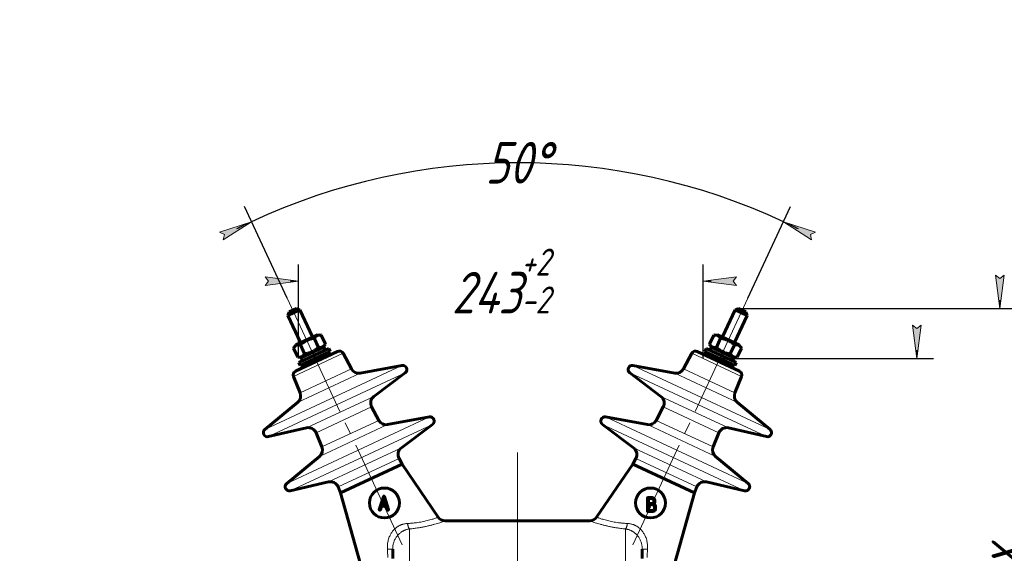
# Model space of a CAD drawing. Header units: millimetres. Extents: x 24 to 263, y -59 to 283.
# Tile 10 of 10: x 122 to 241, y 219 to 283. Entities that reach past the tile are written whole.
import ezdxf

# ---------------------------------------------------------------- set-up
doc = ezdxf.new("R2010")
doc.units = ezdxf.units.MM
for name, pattern in [('K5LT_AXLED', [19.5, 15, -1.5, 1.5, -1.5]), ('K5LT_BASIC', [0]), ('K5LT_THIN', [0])]:
    doc.linetypes.add(name, pattern=pattern)
doc.layers.add('Системный слой', color=7, linetype='Continuous')
doc.styles.add('KDIMTEXTSTYLE', font='GOST_AU.SHX', dxfattribs={"width": 0.96, "oblique": 15, "height": 5})
doc.dimstyles.new('KDIMSTYLE (0.20)', dxfattribs={"dimtxt": 5, "dimasz": 1, "dimexe": 2, "dimexo": 0, "dimgap": 1, "dimtad": 1, "dimlfac": 5, "dimtxsty": 'KDIMTEXTSTYLE', "dimsah": 1, "dimcen": 0, "dimdle": 1, "dimadec": 0, "dimazin": 0, "dimtfac": 0.667, "dimtmove": 0, "dimatfit": 3, "dimfxl": 1, "dimtvp": 1, "dimtolj": 1, "dimtzin": 0, "dimarcsym": 0})

# ---------------------------------------------------------------- blocks, each defined once
blk = doc.blocks.new('KDIMARROW_01')
at = {"layer": 'Системный слой'}
blk.add_hatch(color=0, dxfattribs=at).paths.add_polyline_path([(0, 0), (-4, 0.5266100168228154), (-3.599999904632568, 4.408728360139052e-16), (-4, -0.5266100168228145)])
at = {"layer": 'Системный слой', "color": 0, "linetype": 'K5LT_THIN', "lineweight": 18}
for p, q in [((-3.599999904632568, 4.408728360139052e-16), (-4, 0.5266100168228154)), ((-4, 0.5266100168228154), (0, 0)), ((0, 0), (-4, -0.5266100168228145)), ((-4, -0.5266100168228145), (-3.599999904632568, 4.408728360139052e-16)), ((0, 0), (-1, 0))]:
    blk.add_line(p, q, dxfattribs=at)

msp = doc.modelspace()

# ---------------------------------------------------------------- linework, layer by layer
at = {"layer": 'Системный слой', "color": 30, "linetype": 'K5LT_AXLED', "lineweight": 18, "true_color": 0xff8000}
for p, q in [((154.3378110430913, 249.3372904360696), (168.1647030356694, 219.6854248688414)), ((209.7073922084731, 249.3372904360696), (195.880500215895, 219.6854248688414)), ((182.0226016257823, 230.810011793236), (182.0226016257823, 167.9652711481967))]:
    msp.add_line(p, q, dxfattribs=at)
at = {"layer": 'Системный слой', "color": 5, "linetype": 'K5LT_BASIC', "lineweight": 60, "true_color": 0x0000ff}
for p, q in [((154.4159184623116, 247.276827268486), (155.8660109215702, 247.9530164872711)), ((154.4159184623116, 247.276827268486), (154.5706991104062, 247.7020836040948)), ((154.5706991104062, 247.7020836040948), (155.4407545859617, 248.107797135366)), ((155.8660109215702, 247.9530164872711), (155.4407545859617, 248.107797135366)), ((157.3874366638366, 244.6903084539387), (155.8660109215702, 247.9530164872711)), ((206.6577665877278, 244.6903084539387), (208.1791923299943, 247.9530164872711)), ((208.1791923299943, 247.9530164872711), (208.6044486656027, 248.107797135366)), ((209.6292847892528, 247.276827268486), (208.1791923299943, 247.9530164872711)), ((209.4745041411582, 247.7020836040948), (208.6044486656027, 248.107797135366)), ((209.6292847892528, 247.276827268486), (209.4745041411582, 247.7020836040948)), ((155.9373442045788, 244.0141192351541), (154.4159184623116, 247.276827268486)), ((208.1078590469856, 244.0141192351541), (209.6292847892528, 247.276827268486)), ((157.9674736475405, 244.960784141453), (155.3573072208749, 243.7436435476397)), ((158.1101657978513, 243.4332529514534), (157.5990362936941, 244.5293737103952)), ((158.4362475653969, 244.9197717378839), (157.9674736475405, 244.960784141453)), ((158.9473770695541, 243.8236509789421), (158.4362475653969, 244.9197717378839)), ((205.0978261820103, 243.8236509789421), (205.6089556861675, 244.9197717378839)), ((205.6089556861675, 244.9197717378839), (206.077729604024, 244.960784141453)), ((205.9350374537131, 243.4332529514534), (206.4461669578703, 244.5293737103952)), ((208.6878960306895, 243.7436435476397), (206.077729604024, 244.960784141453)), ((155.0874024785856, 243.358179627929), (155.3573072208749, 243.7436435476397)), ((155.5985319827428, 242.2620588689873), (155.0874024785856, 243.358179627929)), ((160.4034039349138, 242.9448619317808), (155.3358074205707, 240.5818028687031)), ((155.728820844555, 241.6218571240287), (159.3540519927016, 243.3123301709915)), ((155.8978681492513, 241.2593340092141), (159.5230992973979, 242.9498070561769)), ((156.4357432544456, 242.6524568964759), (155.9246137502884, 243.7485776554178)), ((155.9948012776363, 242.1872370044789), (158.7499769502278, 243.4719965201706)), ((156.1213915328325, 241.2532268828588), (159.3840995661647, 242.7746526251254)), ((158.6774723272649, 243.4381870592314), (158.9473770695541, 243.8236509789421)), ((158.919024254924, 243.109473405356), (158.7499769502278, 243.4719965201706)), ((159.3840995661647, 242.7746526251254), (159.2512069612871, 242.8230215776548)), ((159.5230992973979, 242.9498070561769), (159.3540519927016, 243.3123301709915)), ((159.500959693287, 242.5240452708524), (159.3840995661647, 242.7746526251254)), ((159.500959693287, 242.5240452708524), (160.4034039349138, 242.9448619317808)), ((162.0532358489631, 240.851267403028), (161.0561868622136, 242.7264438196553)), ((201.9919674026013, 240.851267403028), (202.9890163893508, 242.7264438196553)), ((203.6417993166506, 242.9448619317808), (208.7093958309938, 240.5818028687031)), ((204.5221039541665, 242.9498070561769), (204.6911512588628, 243.3123301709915)), ((204.5221039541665, 242.9498070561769), (208.1473351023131, 241.2593340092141)), ((204.5442435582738, 242.5240452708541), (204.6611036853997, 242.7746526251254)), ((204.6611036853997, 242.7746526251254), (204.7939962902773, 242.8230215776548)), ((207.9238117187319, 241.2532268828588), (204.6611036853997, 242.7746526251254)), ((204.6911512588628, 243.3123301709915), (208.3163824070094, 241.6218571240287)), ((205.3677309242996, 243.4381870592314), (205.0978261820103, 243.8236509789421)), ((205.1261789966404, 243.109473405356), (205.2952263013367, 243.4719965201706)), ((205.2952263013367, 243.4719965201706), (208.0504019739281, 242.187237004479)), ((207.6094599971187, 242.652456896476), (208.120589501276, 243.7485776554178)), ((208.4466712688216, 242.2620588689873), (208.9578007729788, 243.358179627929)), ((208.9578007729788, 243.358179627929), (208.6878960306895, 243.7436435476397)), ((156.0673059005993, 242.2210464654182), (155.5985319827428, 242.2620588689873)), ((155.8978681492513, 241.2593340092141), (155.728820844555, 241.6218571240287)), ((156.1638485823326, 241.8247138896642), (155.9948012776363, 242.1872370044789)), ((207.8813546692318, 241.8247138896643), (208.0504019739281, 242.187237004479)), ((207.9778973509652, 242.2210464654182), (208.4466712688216, 242.2620588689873)), ((208.1473351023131, 241.2593340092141), (208.3163824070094, 241.6218571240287)), ((155.3358074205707, 240.5818028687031), (156.2382516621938, 241.0026195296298)), ((156.1213915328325, 241.2532268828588), (156.1697604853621, 241.3861194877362)), ((156.2382516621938, 241.0026195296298), (156.1213915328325, 241.2532268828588)), ((168.1359768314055, 241.2610790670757), (163.1172148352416, 240.3372616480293)), ((164.7708385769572, 237.5358134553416), (168.5276329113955, 240.3701982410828)), ((199.2743646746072, 237.5358134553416), (195.5175703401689, 240.3701982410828)), ((195.9092264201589, 241.2610790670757), (200.9279884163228, 240.3372616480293)), ((207.806951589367, 241.0026195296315), (207.9238117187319, 241.2532268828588)), ((207.9238117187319, 241.2532268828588), (207.8754427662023, 241.3861194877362)), ((155.8791023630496, 237.9722216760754), (155.0835246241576, 239.9413456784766)), ((208.1661008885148, 237.9722216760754), (208.9616786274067, 239.9413456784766)), ((151.6552578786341, 233.5759936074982), (155.588941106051, 236.8267699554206)), ((212.3899453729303, 233.5759936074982), (208.4562621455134, 236.8267699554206)), ((165.3440467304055, 234.662152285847), (164.4901717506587, 236.2680575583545)), ((198.7011565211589, 234.662152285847), (199.5550315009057, 236.2680575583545)), ((171.4267877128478, 235.0719639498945), (166.408025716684, 234.1481465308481)), ((192.6184155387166, 235.0719639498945), (197.6371775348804, 234.1481465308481)), ((156.6720460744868, 233.7592844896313), (152.0859605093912, 232.7033204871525)), ((168.0616494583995, 231.3466983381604), (171.8184437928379, 234.1810831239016)), ((195.983553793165, 231.3466983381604), (192.2267594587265, 234.1810831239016)), ((207.3731571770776, 233.7592844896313), (211.9592427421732, 232.7033204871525)), ((158.5049471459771, 231.4730277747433), (157.8236125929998, 233.1593899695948)), ((205.5402561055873, 231.4730277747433), (206.2215906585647, 233.1593899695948)), ((154.2811026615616, 227.0767997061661), (158.2147858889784, 230.3275760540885)), ((168.1514973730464, 229.3821055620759), (167.780982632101, 230.0789424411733)), ((195.893705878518, 229.3821055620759), (196.2642206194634, 230.0789424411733)), ((209.7641005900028, 227.0767997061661), (205.8304173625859, 230.3275760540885)), ((160.7451031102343, 225.9284471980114), (168.1514973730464, 229.3821055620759)), ((172.505992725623, 223.0223200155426), (168.1514973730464, 229.3821055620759)), ((191.5392105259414, 223.0223200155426), (195.893705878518, 229.3821055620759)), ((203.3001001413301, 225.9284471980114), (195.893705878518, 229.3821055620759)), ((159.2978908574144, 227.2600905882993), (154.7118052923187, 226.2041265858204)), ((160.7451031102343, 225.9284471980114), (160.4494573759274, 226.6601960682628)), ((203.3001001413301, 225.9284471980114), (203.595745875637, 226.6601960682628)), ((204.74731239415, 227.2600905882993), (209.3333979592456, 226.2041265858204)), ((163.4136838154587, 216.3712208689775), (160.7451031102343, 225.9284471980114)), ((165.9008092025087, 225.4991971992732), (165.4098500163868, 223.9419589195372)), ((165.9681456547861, 225.2650078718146), (165.7198590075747, 224.4694884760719)), ((166.2164323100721, 224.4694884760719), (165.9681456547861, 225.2650078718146)), ((166.5264412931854, 223.9419589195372), (166.0354738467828, 225.4991971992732)), ((197.6434446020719, 225.3140482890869), (197.6434446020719, 223.7446226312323)), ((197.6594538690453, 225.3579041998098), (197.654977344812, 225.3530344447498)), ((198.1359003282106, 225.3744146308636), (197.7137989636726, 225.3744146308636)), ((198.1343955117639, 225.2537646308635), (197.7836737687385, 225.2537646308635)), ((197.7836737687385, 225.2537646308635), (197.7836737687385, 224.6489271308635)), ((198.3484830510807, 225.1698777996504), (198.3343047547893, 225.1831415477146)), ((198.4149696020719, 224.8915831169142), (198.4149696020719, 225.0123158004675)), ((198.5481625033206, 225.0883338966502), (198.5270619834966, 225.1523051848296)), ((198.5551987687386, 225.0497047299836), (198.5481625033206, 225.0883338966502)), ((198.5551987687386, 224.8915748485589), (198.5551987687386, 225.0497047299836)), ((200.6315194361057, 216.3712208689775), (203.3001001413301, 225.9284471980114)), ((165.4098500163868, 223.9419589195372), (165.4070388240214, 223.9250586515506)), ((165.4070388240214, 223.9250586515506), (165.4089087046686, 223.9103655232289)), ((165.5213677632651, 223.877979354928), (165.5226100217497, 223.8787908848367)), ((165.5445146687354, 223.9105727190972), (165.6819822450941, 224.3487723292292)), ((165.6819822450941, 224.3487723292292), (166.2543090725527, 224.3487723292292)), ((165.7198590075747, 224.4694884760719), (166.2164323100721, 224.4694884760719)), ((166.2543090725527, 224.3487723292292), (166.3917766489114, 223.9105727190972)), ((166.5292442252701, 223.9238514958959), (166.5264412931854, 223.9419589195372)), ((197.7836737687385, 224.6489271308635), (198.1343955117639, 224.6489271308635)), ((198.2044687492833, 224.5282771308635), (197.7836737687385, 224.5282771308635)), ((197.7836737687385, 224.5282771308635), (197.7836737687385, 223.8049062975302)), ((197.7836737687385, 223.8049062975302), (198.2044687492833, 223.8049062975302)), ((198.4864071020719, 224.0464295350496), (198.4864071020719, 224.2879610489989)), ((198.6266362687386, 224.0464708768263), (198.6266362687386, 224.2879527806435)), ((173.3311147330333, 222.587274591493), (190.7140885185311, 222.587274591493)), ((197.7135757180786, 223.6842562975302), (198.2044687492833, 223.6842562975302)), ((167.0226016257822, 218.0640207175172), (167.0226016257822, 219.1824143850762)), ((197.0226016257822, 218.0640207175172), (197.0226016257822, 219.1824143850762))]:
    msp.add_line(p, q, dxfattribs=at)
at = {"layer": 'Системный слой', "color": 7, "linetype": 'K5LT_THIN', "lineweight": 18}
for p, q in [((155.0835246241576, 239.9413456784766), (161.0561868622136, 242.7264438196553)), ((208.9616786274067, 239.9413456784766), (202.9890163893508, 242.7264438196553)), ((151.6552578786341, 233.5759936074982), (168.1359768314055, 241.2610790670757)), ((152.0859605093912, 232.7033204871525), (168.5276329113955, 240.3701982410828)), ((155.588941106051, 236.8267699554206), (163.1172148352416, 240.3372616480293)), ((155.8791023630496, 237.9722216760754), (162.0532358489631, 240.851267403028)), ((211.9592427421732, 232.7033204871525), (195.5175703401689, 240.3701982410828)), ((212.3899453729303, 233.5759936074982), (195.9092264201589, 241.2610790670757)), ((208.4562621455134, 236.8267699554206), (200.9279884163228, 240.3372616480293)), ((208.1661008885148, 237.9722216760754), (201.9919674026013, 240.851267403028)), ((156.6720460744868, 233.7592844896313), (164.7708385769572, 237.5358134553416)), ((207.3731571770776, 233.7592844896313), (199.2743646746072, 237.5358134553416)), ((157.8236125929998, 233.1593899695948), (164.4901717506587, 236.2680575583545)), ((206.2215906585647, 233.1593899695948), (199.5550315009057, 236.2680575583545)), ((154.2811026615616, 227.0767997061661), (171.4267877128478, 235.0719639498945)), ((158.5049471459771, 231.4730277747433), (165.3440467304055, 234.662152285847)), ((209.7641005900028, 227.0767997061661), (192.6184155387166, 235.0719639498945)), ((205.5402561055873, 231.4730277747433), (198.7011565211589, 234.662152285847)), ((154.7118052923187, 226.2041265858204), (171.8184437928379, 234.1810831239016)), ((158.2147858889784, 230.3275760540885), (166.408025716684, 234.1481465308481)), ((209.3333979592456, 226.2041265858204), (192.2267594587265, 234.1810831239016)), ((205.8304173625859, 230.3275760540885), (197.6371775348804, 234.1481465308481)), ((159.2978908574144, 227.2600905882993), (168.0616494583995, 231.3466983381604)), ((204.74731239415, 227.2600905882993), (195.983553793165, 231.3466983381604)), ((160.4494573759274, 226.6601960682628), (167.780982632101, 230.0789424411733)), ((203.595745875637, 226.6601960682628), (196.2642206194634, 230.0789424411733)), ((169.0226016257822, 206.587274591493), (169.0226016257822, 221.6071369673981)), ((195.0226016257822, 206.587274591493), (195.0226016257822, 221.6071369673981))]:
    msp.add_line(p, q, dxfattribs=at)
at = {"layer": 'Системный слой', "color": 5, "linetype": 'K5LT_BASIC', "lineweight": 60, "true_color": 0x0000ff}
for centre in [(166.0296177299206, 224.7257248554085), (198.0155855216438, 224.7257248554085)]:
    msp.add_circle(centre, 1.8, dxfattribs=at)
for centre, radius, start, end in [((160.6147130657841, 242.4917080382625), 0.5, 27.99999999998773, 115.5032585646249), ((203.4304901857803, 242.4917080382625), 0.5, 64.49674143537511, 152.0000000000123), ((155.547116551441, 240.1286489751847), 0.5, 114.4967414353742, 202.0000000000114), ((162.9361834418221, 241.3207389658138), 1, 207.9999999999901, 280.4298413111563), ((168.2264925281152, 240.7693404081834), 0.5, 307.0334207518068, 100.4298413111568), ((195.8187107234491, 240.7693404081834), 0.5, 79.57015868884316, 232.9665792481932), ((201.1090198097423, 241.3207389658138), 1, 259.5701586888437, 332.0000000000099), ((208.4980867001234, 240.1286489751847), 0.5, 337.9999999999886, 65.50325856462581), ((154.9519185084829, 237.5976150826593), 1, 309.5701586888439, 22.00000000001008), ((209.0932847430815, 237.5976150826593), 1, 157.99999999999, 230.4298413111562), ((165.3731193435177, 236.7375291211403), 1, 127.0334207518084, 207.9999999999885), ((198.6720839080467, 236.7375291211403), 1, 332.0000000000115, 52.96657924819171), ((166.2269943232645, 235.1316238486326), 1, 207.999999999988, 280.4298413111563), ((171.5173034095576, 234.5802252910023), 0.5, 307.0334207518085, 100.4298413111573), ((192.5278998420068, 234.5802252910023), 0.5, 79.5701586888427, 232.9665792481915), ((197.8182089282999, 235.1316238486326), 1, 259.5701586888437, 332.0000000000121), ((151.9737691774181, 233.1905710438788), 0.5, 129.5701586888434, 282.9665792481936), ((156.896428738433, 232.7847833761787), 1, 22.00000000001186, 102.966579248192), ((207.1487745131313, 232.7847833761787), 1, 77.03342075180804, 157.9999999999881), ((212.0714340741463, 233.1905710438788), 0.5, 257.0334207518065, 50.42984131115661), ((157.5777632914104, 231.0984211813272), 1, 309.5701586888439, 22.00000000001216), ((168.66393022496, 230.548414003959), 1, 127.0334207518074, 207.9999999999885), ((195.3812730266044, 230.548414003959), 1, 332.0000000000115, 52.96657924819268), ((206.467439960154, 231.0984211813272), 1, 157.9999999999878, 230.4298413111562), ((159.5222735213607, 226.2855894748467), 1, 22.00000000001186, 102.966579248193), ((204.5229297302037, 226.2855894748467), 1, 77.03342075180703, 157.9999999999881), ((154.5996139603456, 226.6913771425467), 0.5, 129.5701586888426, 282.9665792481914), ((209.4455892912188, 226.6913771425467), 0.5, 257.0334207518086, 50.42984131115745), ((165.9981256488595, 225.4690394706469), 0.1018821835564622, 143.5881551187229, 162.7821339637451), ((165.9620139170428, 225.4956748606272), 0.05701013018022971, 117.8327655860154, 143.5881551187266), ((165.9631014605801, 225.4936150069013), 0.05933945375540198, 102.7821509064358, 117.8327655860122), ((165.9681456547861, 225.4713808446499), 0.08213861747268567, 90, 102.7821509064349), ((165.9681456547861, 225.4756513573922), 0.07786810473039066, 72.10681971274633, 89.99999999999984), ((165.9746761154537, 225.4958782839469), 0.05661309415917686, 51.08935608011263, 72.10681971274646), ((165.9711824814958, 225.4915502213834), 0.06217525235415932, 31.78266486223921, 51.089356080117), ((165.9315443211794, 225.4669901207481), 0.1088055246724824, 17.21786603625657, 31.7826648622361), ((197.7254679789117, 225.3140482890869), 0.08202337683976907, 163.5209208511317, 179.9999999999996), ((197.6914591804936, 225.3241086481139), 0.04655777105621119, 141.5897287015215, 163.5209208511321), ((197.6934926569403, 225.3217191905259), 0.0496789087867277, 106.8991591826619, 133.2494372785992), ((197.7137989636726, 225.2548797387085), 0.11953489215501, 90, 106.8991591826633), ((198.1343955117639, 224.9174554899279), 0.3363091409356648, 70.54292189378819, 90), ((198.1359003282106, 224.8892581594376), 0.4851564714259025, 70.39921216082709, 90.0000000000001), ((198.1565174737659, 224.9800750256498), 0.2698968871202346, 48.79744765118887, 70.54292189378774), ((198.1526462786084, 224.9362842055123), 0.4352377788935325, 49.69316372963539, 70.39921216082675), ((198.1845411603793, 225.0061925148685), 0.2316674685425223, 22.8783209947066, 44.95512450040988), ((198.1990523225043, 225.0123158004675), 0.215917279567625, 0, 22.8783209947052), ((198.1955101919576, 224.9767284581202), 0.3767240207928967, 38.70763565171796, 50.68560236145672), ((198.2510334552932, 225.0212231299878), 0.3055720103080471, 25.40238369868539, 38.70763565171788), ((165.4546402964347, 223.922748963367), 0.04737856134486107, 195.1515008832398, 215.213704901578), ((165.4642552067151, 223.9295349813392), 0.05914701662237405, 215.2137049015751, 233.15101223), ((165.476896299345, 223.9464026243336), 0.08022578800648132, 233.1510258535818, 251.8795478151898), ((165.4785838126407, 223.9515593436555), 0.0856516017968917, 251.8795478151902, 270.0000000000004), ((165.4785838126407, 223.9503144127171), 0.08440667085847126, 270, 285.7565634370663), ((165.4812233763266, 223.9409593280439), 0.0746863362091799, 285.7565634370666, 302.5140524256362), ((165.4925536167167, 223.9236817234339), 0.05402383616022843, 303.804061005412, 325.4246469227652), ((165.4976203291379, 223.920189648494), 0.04787028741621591, 325.4246469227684, 348.4106647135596), ((166.4664222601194, 223.936596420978), 0.07905188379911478, 199.2200891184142, 217.0260018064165), ((166.4425560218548, 223.918594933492), 0.04915788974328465, 217.0260018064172, 239.6621641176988), ((166.4537136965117, 223.9376600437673), 0.07124798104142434, 239.6621444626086, 255.6060572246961), ((166.4577075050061, 223.9532217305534), 0.08731398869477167, 255.6060572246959, 269.9999999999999), ((166.4577075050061, 223.9493379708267), 0.08343022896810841, 270, 287.7257699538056), ((166.4562391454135, 223.9539318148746), 0.08825303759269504, 287.7257699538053, 304.9566111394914), ((166.439149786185, 223.9555791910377), 0.1002492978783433, 312.4434502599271, 321.0541861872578), ((166.4690440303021, 223.9314180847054), 0.06181201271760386, 321.0541861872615, 332.0265336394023), ((166.4790212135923, 223.926119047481), 0.05051493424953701, 332.0265336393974, 345.3282847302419), ((166.4876820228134, 223.9238514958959), 0.04156220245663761, 345.3282847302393, 0), ((197.7216444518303, 223.7446226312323), 0.07819984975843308, 180, 200.0519788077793), ((198.1343955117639, 224.9678219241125), 0.3188947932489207, 270, 289.8032007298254), ((198.2044687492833, 224.2302821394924), 0.2979949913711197, 69.59201438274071, 90.00000000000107), ((198.2044687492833, 224.1309201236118), 0.326013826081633, 270, 289.1893170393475), ((198.1454219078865, 224.9372002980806), 0.2863484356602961, 289.8032007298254, 310.7135209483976), ((198.2011435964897, 224.2213448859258), 0.3075307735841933, 49.50625494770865, 69.59201438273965), ((198.2137777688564, 224.1041722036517), 0.2976922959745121, 289.1893170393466, 309.2797465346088), ((198.1595495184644, 224.9207832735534), 0.2646895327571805, 310.713520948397, 328.2015821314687), ((198.1835894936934, 224.1693358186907), 0.4888503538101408, 290.4747454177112, 309.6461934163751), ((198.2140493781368, 224.8869940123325), 0.2005650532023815, 328.2015821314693, 348.3169503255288), ((198.0868451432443, 225.0372244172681), 0.5292949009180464, 306.0183678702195, 316.7501048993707), ((198.2430295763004, 224.2538269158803), 0.3876532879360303, 50.75590649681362, 66.42129778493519), ((198.1783097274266, 224.1946039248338), 0.3426941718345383, 46.99950345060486, 49.50625761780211), ((198.2438831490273, 224.0673640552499), 0.2501404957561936, 309.2797498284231, 327.1110613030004), ((198.2023796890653, 224.8894070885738), 0.2124816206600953, 348.3169503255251, 354.3019311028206), ((198.2042187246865, 224.2223874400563), 0.3047047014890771, 44.3410451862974, 46.99950345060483), ((198.1805712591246, 224.8915831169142), 0.2343983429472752, 354.3019311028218, 0), ((198.2496948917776, 224.2668294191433), 0.2411187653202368, 23.5580524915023, 44.34104518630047), ((198.286828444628, 224.0395932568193), 0.1989983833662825, 327.1110613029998, 347.1237944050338), ((198.298159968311, 224.2879610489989), 0.1882471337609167, 0, 23.55805249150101), ((198.245020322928, 224.8884286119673), 0.3121323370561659, 316.7501048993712, 330.7393325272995), ((198.2712283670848, 224.043159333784), 0.2150008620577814, 347.1237944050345, 353.773266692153), ((198.2412559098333, 224.0464295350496), 0.2451511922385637, 353.7732666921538, 0), ((198.2313980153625, 224.2395876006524), 0.4060394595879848, 35.45147624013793, 50.7559064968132), ((198.1746214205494, 224.1801585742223), 0.5029058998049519, 309.6461937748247, 312.4297771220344), ((198.214728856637, 224.1362811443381), 0.4434598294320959, 312.4297771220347, 315.3941045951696), ((198.274546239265, 224.8718861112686), 0.2782880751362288, 330.7393273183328, 338.6660413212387), ((198.2793169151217, 224.0725755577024), 0.3527403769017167, 315.3941045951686, 336.5368537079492), ((198.2564799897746, 224.87894218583), 0.2976833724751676, 338.666041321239, 346.3297783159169), ((198.2357876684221, 224.8839750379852), 0.3189789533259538, 346.3297783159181, 353.4910051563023), ((198.169177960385, 224.8915748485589), 0.386020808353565, 353.4910051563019, 0), ((198.2292440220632, 224.2380538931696), 0.4086836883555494, 27.71112209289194, 35.45147963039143), ((198.3046081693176, 224.2776396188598), 0.3235556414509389, 19.01016005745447, 27.71112209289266), ((198.3394593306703, 224.0464708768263), 0.2871769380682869, 336.5368537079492, 0), ((198.327597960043, 224.2855601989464), 0.2992396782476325, 9.62182234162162, 19.01016005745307), ((198.3417110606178, 224.2879527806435), 0.284925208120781, 0, 9.621822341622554), ((173.3311147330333, 223.5872745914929), 0.9999999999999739, 214.3991370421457, 270.0000000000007), ((173.3311147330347, 223.5872745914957), 1, 214.3991370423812, 269.9999999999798), ((173.3311147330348, 223.5872745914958), 1, 214.3991370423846, 269.9999999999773), ((190.7140885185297, 223.5872745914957), 1, 270.0000000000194, 325.6008629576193), ((190.7140885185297, 223.5872745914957), 1, 270.0000000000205, 325.6008629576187), ((190.7140885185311, 223.5872745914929), 0.9999999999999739, 269.9999999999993, 325.6008629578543), ((197.6898390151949, 223.7330137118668), 0.0443420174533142, 200.0519788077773, 226.7870256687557), ((197.6934284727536, 223.7368343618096), 0.04958430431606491, 226.7870256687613, 253.0960705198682), ((197.7135757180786, 223.8031304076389), 0.1188741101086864, 253.0960705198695, 269.9999999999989), ((198.2044687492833, 224.1134165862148), 0.4291602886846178, 270, 290.4747454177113)]:
    msp.add_arc(centre, radius, start, end, dxfattribs=at)
for points, knots in [([(157.5990362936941, 244.5293737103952), (157.4921516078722, 244.5126399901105), (157.3329878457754, 244.4822069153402), (157.137798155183, 244.4310881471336), (157.0130328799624, 244.3925388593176), (156.9083293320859, 244.3557259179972), (156.8096097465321, 244.316849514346), (156.7135380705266, 244.2748544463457), (156.6170807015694, 244.2281931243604), (156.5217733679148, 244.1774356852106), (156.4134021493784, 244.114345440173), (156.2941059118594, 244.0375118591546), (156.1235740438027, 243.9154954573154), (156.0025067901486, 243.8165329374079), (155.9246137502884, 243.7485776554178)], [0, 0, 0, 0, 2.598014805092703, 3.881106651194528, 4.839600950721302, 5.730749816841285, 6.542456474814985, 7.383598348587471, 8.245262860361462, 9.112845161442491, 9.974778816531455, 11.25399797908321, 12.51480666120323, 15, 15, 15, 15]), ([(158.4362475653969, 244.9197717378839), (158.3764647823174, 244.9250019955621), (158.2884973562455, 244.9277683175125), (158.1832612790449, 244.9185956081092), (158.1171193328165, 244.9073828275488), (158.0624672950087, 244.8939092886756), (158.0117368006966, 244.8774105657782), (157.963163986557, 244.8575645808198), (157.91525752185, 244.8335429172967), (157.8688132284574, 244.8055706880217), (157.8170322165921, 244.7688688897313), (157.7478536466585, 244.710220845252), (157.6723644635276, 244.6288574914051), (157.6209168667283, 244.5606222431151), (157.5990362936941, 244.5293737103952)], [0, 0, 0, 0, 2.598014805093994, 3.881106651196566, 4.839600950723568, 5.730749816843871, 6.542456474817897, 7.383598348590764, 8.245262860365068, 9.112845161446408, 9.974778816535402, 11.25399797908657, 13.34660778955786, 15, 15, 15, 15]), ([(206.4461669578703, 244.5293737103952), (206.4117459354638, 244.578531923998), (206.3573206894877, 244.6476970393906), (206.2826495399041, 244.722416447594), (206.2315448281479, 244.7658766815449), (206.186093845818, 244.7990819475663), (206.1408461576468, 244.8273385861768), (206.0944212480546, 244.8517907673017), (206.0452259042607, 244.8730484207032), (205.9939441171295, 244.8906466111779), (205.9325447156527, 244.9067217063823), (205.8519101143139, 244.9205185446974), (205.7416424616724, 244.9276045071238), (205.6564932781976, 244.923930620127), (205.6089556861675, 244.9197717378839)], [0, 0, 0, 0, 2.59801480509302, 3.881106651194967, 4.839600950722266, 5.730749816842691, 6.542456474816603, 7.383598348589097, 8.24526286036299, 9.11284516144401, 9.974778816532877, 11.25399797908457, 12.93175069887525, 15, 15, 15, 15]), ([(208.120589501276, 243.7485776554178), (208.0390665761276, 243.8196998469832), (207.913444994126, 243.9220643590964), (207.7488202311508, 244.0387298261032), (207.6390921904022, 244.1095265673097), (207.5435896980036, 244.1660712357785), (207.4503529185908, 244.2167055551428), (207.3564291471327, 244.2633068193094), (207.2586828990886, 244.3072041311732), (207.1419623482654, 244.3542716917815), (207.006952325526, 244.4014301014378), (206.8042252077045, 244.4605052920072), (206.6166237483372, 244.5011900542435), (206.4801006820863, 244.5240610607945), (206.4461669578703, 244.5293737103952)], [0, 0, 0, 0, 2.598014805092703, 3.881106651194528, 4.839600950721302, 5.730749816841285, 6.542456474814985, 7.383598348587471, 8.245262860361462, 9.112845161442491, 10.40366458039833, 11.67561261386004, 14.17423259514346, 15, 15, 15, 15]), ([(155.9246137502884, 243.7485776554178), (155.8648309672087, 243.7538079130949), (155.776863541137, 243.7565742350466), (155.6716274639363, 243.7474015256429), (155.6054855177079, 243.7361887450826), (155.5508334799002, 243.7227152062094), (155.5001029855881, 243.706216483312), (155.4515301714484, 243.6863704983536), (155.4036237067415, 243.6623488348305), (155.3571794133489, 243.6343766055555), (155.3053984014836, 243.5976748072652), (155.2362198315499, 243.5390267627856), (155.160730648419, 243.457663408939), (155.1092830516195, 243.3894281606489), (155.0874024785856, 243.358179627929)], [0, 0, 0, 0, 2.59801480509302, 3.881106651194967, 4.839600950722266, 5.730749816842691, 6.542456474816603, 7.383598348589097, 8.24526286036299, 9.11284516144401, 9.974778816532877, 11.25399797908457, 13.34660778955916, 15, 15, 15, 15]), ([(156.4357432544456, 242.6524568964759), (156.5426279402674, 242.6691906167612), (156.7017917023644, 242.6996236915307), (156.8969813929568, 242.7507424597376), (157.0217466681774, 242.7892917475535), (157.1264502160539, 242.826104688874), (157.2251698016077, 242.8649810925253), (157.3212414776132, 242.9069761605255), (157.4176988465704, 242.9536374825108), (157.513006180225, 243.0043949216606), (157.6213773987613, 243.0674851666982), (157.7406736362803, 243.1443187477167), (157.9112055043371, 243.2663351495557), (158.0322727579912, 243.3652976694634), (158.1101657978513, 243.4332529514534)], [0, 0, 0, 0, 2.598014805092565, 3.881106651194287, 4.839600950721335, 5.730749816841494, 6.542456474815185, 7.383598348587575, 8.245262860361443, 9.112845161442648, 9.974778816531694, 11.25399797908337, 12.51480666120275, 15, 15, 15, 15]), ([(158.1101657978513, 243.4332529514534), (158.1699485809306, 243.4280226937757), (158.2579160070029, 243.4252563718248), (158.3631520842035, 243.4344290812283), (158.4292940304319, 243.4456418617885), (158.4839460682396, 243.4591154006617), (158.5346765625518, 243.4756141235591), (158.5832493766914, 243.4954601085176), (158.6311558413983, 243.5194817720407), (158.677600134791, 243.5474540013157), (158.7293811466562, 243.5841557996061), (158.7985597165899, 243.6428038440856), (158.8740488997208, 243.7241671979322), (158.9254964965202, 243.7924024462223), (158.9473770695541, 243.8236509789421)], [0, 0, 0, 0, 2.598014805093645, 3.881106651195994, 4.839600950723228, 5.730749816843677, 6.542456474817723, 7.383598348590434, 8.245262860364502, 9.112845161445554, 9.97477881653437, 11.25399797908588, 13.34660778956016, 15, 15, 15, 15]), ([(205.0978261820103, 243.8236509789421), (205.1322472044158, 243.7744927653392), (205.1866724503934, 243.7053276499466), (205.2613435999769, 243.6306082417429), (205.3124483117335, 243.5871480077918), (205.3578992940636, 243.5539427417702), (205.403146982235, 243.5256861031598), (205.4495718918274, 243.5012339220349), (205.4987672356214, 243.4799762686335), (205.5500490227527, 243.4623780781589), (205.6114484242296, 243.4463029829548), (205.6920830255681, 243.4325061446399), (205.802350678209, 243.4254201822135), (205.8874998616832, 243.4290940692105), (205.9350374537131, 243.4332529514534)], [0, 0, 0, 0, 2.598014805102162, 3.881106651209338, 4.839600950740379, 5.730749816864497, 6.542456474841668, 7.383598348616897, 8.245262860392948, 9.112845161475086, 9.974778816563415, 11.25399797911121, 12.93175069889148, 15, 15, 15, 15]), ([(205.9350374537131, 243.4332529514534), (206.0165603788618, 243.3621307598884), (206.1421819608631, 243.2597662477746), (206.3068067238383, 243.143100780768), (206.4165347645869, 243.0723040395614), (206.5120372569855, 243.0157593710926), (206.6052740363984, 242.9651250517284), (206.6991978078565, 242.9185237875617), (206.7969440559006, 242.8746264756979), (206.9136646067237, 242.8275589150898), (207.0486746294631, 242.7804005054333), (207.2514017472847, 242.7213253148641), (207.439003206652, 242.6806405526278), (207.5755262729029, 242.6577695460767), (207.6094599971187, 242.652456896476)], [0, 0, 0, 0, 2.598014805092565, 3.881106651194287, 4.839600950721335, 5.730749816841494, 6.542456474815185, 7.383598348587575, 8.245262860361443, 9.112845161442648, 10.40366458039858, 11.67561261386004, 14.1742325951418, 15, 15, 15, 15]), ([(208.9578007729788, 243.358179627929), (208.9233797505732, 243.4073378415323), (208.868954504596, 243.4765029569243), (208.7942833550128, 243.5512223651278), (208.7431786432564, 243.5946825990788), (208.6977276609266, 243.6278878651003), (208.6524799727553, 243.6561445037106), (208.6060550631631, 243.6805966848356), (208.5568597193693, 243.7018543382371), (208.5055779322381, 243.7194525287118), (208.4441785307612, 243.735527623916), (208.3635439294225, 243.7493244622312), (208.253276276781, 243.7564104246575), (208.1681270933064, 243.7527365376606), (208.120589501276, 243.7485776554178)], [0, 0, 0, 0, 2.598014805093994, 3.881106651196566, 4.839600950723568, 5.730749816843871, 6.542456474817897, 7.383598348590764, 8.245262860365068, 9.112845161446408, 9.974778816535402, 11.25399797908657, 12.93175069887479, 15, 15, 15, 15]), ([(155.5985319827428, 242.2620588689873), (155.6583147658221, 242.2568286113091), (155.7462821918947, 242.2540622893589), (155.8515182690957, 242.2632349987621), (155.9176602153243, 242.2744477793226), (155.9723122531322, 242.2879213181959), (156.0230427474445, 242.3044200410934), (156.0716155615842, 242.324266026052), (156.1195220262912, 242.3482876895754), (156.1659663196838, 242.3762599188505), (156.217747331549, 242.4129617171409), (156.2869259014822, 242.4716097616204), (156.3624150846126, 242.5529731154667), (156.4138626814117, 242.6212083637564), (156.4357432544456, 242.6524568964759)], [0, 0, 0, 0, 2.598014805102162, 3.881106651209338, 4.839600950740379, 5.730749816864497, 6.542456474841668, 7.383598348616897, 8.245262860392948, 9.112845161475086, 9.974778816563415, 11.25399797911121, 13.34660778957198, 15, 15, 15, 15]), ([(207.6094599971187, 242.652456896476), (207.6438810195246, 242.6032986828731), (207.6983062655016, 242.5341335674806), (207.7729774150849, 242.4594141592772), (207.8240821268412, 242.4159539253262), (207.8695331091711, 242.3827486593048), (207.9147807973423, 242.3544920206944), (207.9612057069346, 242.3300398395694), (208.0104010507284, 242.3087821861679), (208.0616828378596, 242.2911839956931), (208.1230822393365, 242.275108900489), (208.2037168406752, 242.2613120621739), (208.3139844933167, 242.2542260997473), (208.3991336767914, 242.2578999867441), (208.4466712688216, 242.2620588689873)], [0, 0, 0, 0, 2.598014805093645, 3.881106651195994, 4.839600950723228, 5.730749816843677, 6.542456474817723, 7.383598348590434, 8.245262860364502, 9.112845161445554, 9.97477881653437, 11.25399797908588, 12.93175069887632, 15, 15, 15, 15])]:
    msp.add_open_spline(points, degree=3, knots=knots, dxfattribs=at)
at = {"layer": 'Системный слой', "color": 7, "linetype": 'K5LT_THIN', "lineweight": 18}
for points, knots in [([(168.8045086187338, 222.2639860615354), (168.969405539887, 222.2700415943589), (169.2740772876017, 222.2887325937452), (169.689004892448, 222.3291794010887), (170.0538117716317, 222.3770728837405), (170.3910906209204, 222.4317024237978), (170.718474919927, 222.4947306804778), (171.03621740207, 222.5655160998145), (171.3431898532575, 222.6431156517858), (171.6287497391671, 222.7236436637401), (171.8814460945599, 222.8017478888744), (172.0921098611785, 222.8717277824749), (172.259036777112, 222.9303725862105), (172.3821711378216, 222.9754476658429), (172.4601093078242, 223.0048124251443), (172.4986344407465, 223.0194639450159), (172.5059742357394, 223.0223123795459), (172.505992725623, 223.0223200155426)], [0, 0, 0, 0, 1.381148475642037, 2.585410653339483, 3.649871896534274, 4.727738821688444, 5.835771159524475, 6.998144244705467, 8.228893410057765, 9.545409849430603, 10.87710647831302, 12.19992299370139, 13.50082285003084, 14.78655625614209, 16.0331989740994, 17.10348816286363, 18, 18, 18, 18]), ([(169.0226016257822, 221.6071369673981), (169.2225573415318, 221.6249300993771), (169.5912495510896, 221.6654519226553), (170.0956565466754, 221.7367570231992), (170.5411763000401, 221.8128058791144), (170.9549572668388, 221.8945550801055), (171.3505599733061, 221.9832436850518), (171.7260228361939, 222.0770501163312), (172.0784631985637, 222.17375694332), (172.4009484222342, 222.2697580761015), (172.684011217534, 222.3599857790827), (172.9149975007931, 222.4377905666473), (173.0832813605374, 222.4968598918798), (173.190367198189, 222.5354432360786), (173.2513062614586, 222.5577446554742), (173.2860363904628, 222.5705403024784), (173.3076031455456, 222.578528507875), (173.321613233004, 222.5837384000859), (173.3294567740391, 222.5866562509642), (173.3310960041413, 222.5872675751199), (173.3311147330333, 222.587274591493)], [0, 0, 0, 0, 1.690063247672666, 3.162069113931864, 4.484254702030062, 5.830753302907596, 7.215535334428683, 8.620682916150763, 10.08678432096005, 11.62460581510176, 13.18440628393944, 14.75702507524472, 16.2404332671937, 17.45350376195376, 18.33980562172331, 18.96174655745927, 19.49987555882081, 20.02776317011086, 20.52780465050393, 21, 21, 21, 21]), ([(195.0226016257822, 221.6071369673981), (194.8226459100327, 221.6249300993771), (194.4539537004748, 221.6654519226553), (193.949546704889, 221.7367570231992), (193.5040269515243, 221.8128058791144), (193.0902459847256, 221.8945550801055), (192.6946432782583, 221.9832436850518), (192.3191804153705, 222.0770501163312), (191.9667400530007, 222.17375694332), (191.6442548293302, 222.2697580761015), (191.3611920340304, 222.3599857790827), (191.1302057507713, 222.4377905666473), (190.961921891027, 222.4968598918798), (190.8548360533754, 222.5354432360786), (190.7938969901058, 222.5577446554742), (190.7591668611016, 222.5705403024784), (190.7376001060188, 222.578528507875), (190.7235900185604, 222.5837384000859), (190.7157464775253, 222.5866562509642), (190.7141072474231, 222.5872675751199), (190.7140885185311, 222.587274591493)], [0, 0, 0, 0, 1.690063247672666, 3.162069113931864, 4.484254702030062, 5.830753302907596, 7.215535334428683, 8.620682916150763, 10.08678432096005, 11.62460581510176, 13.18440628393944, 14.75702507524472, 16.2404332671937, 17.45350376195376, 18.33980562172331, 18.96174655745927, 19.49987555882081, 20.02776317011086, 20.52780465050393, 21, 21, 21, 21]), ([(195.2406946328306, 222.2639860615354), (195.0757977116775, 222.2700415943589), (194.7711259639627, 222.2887325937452), (194.3561983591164, 222.3291794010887), (193.9913914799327, 222.3770728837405), (193.6541126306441, 222.4317024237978), (193.3267283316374, 222.4947306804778), (193.0089858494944, 222.5655160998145), (192.702013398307, 222.6431156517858), (192.4164535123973, 222.7236436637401), (192.1637571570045, 222.8017478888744), (191.9530933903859, 222.8717277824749), (191.7861664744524, 222.9303725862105), (191.6630321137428, 222.9754476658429), (191.5850939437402, 223.0048124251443), (191.5465688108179, 223.0194639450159), (191.539229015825, 223.0223123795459), (191.5392105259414, 223.0223200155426)], [0, 0, 0, 0, 1.381148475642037, 2.585410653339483, 3.649871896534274, 4.727738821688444, 5.835771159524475, 6.998144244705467, 8.228893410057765, 9.545409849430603, 10.87710647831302, 12.19992299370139, 13.50082285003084, 14.78655625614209, 16.0331989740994, 17.10348816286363, 18, 18, 18, 18]), ([(166.3887951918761, 219.1729793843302), (166.3832323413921, 219.2771876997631), (166.3803659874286, 219.4734556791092), (166.3975331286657, 219.7535068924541), (166.4328994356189, 220.014549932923), (166.4877897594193, 220.2713062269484), (166.5631046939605, 220.5196786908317), (166.6538716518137, 220.7470647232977), (166.7501799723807, 220.941519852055), (166.850990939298, 221.1123520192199), (166.9586362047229, 221.2688379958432), (167.0815769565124, 221.4225346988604), (167.2190820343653, 221.5693779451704), (167.3628534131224, 221.6999995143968), (167.4988360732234, 221.8060644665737), (167.6193855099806, 221.8882174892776), (167.7269728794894, 221.9532934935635), (167.8246219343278, 222.0060739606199), (167.9173564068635, 222.051037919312), (168.0059951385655, 222.0896273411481), (168.0966800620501, 222.1248670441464), (168.2028647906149, 222.1611178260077), (168.347847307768, 222.2024507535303), (168.5170744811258, 222.2372459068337), (168.6772382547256, 222.2570093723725), (168.7693617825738, 222.2624686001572), (168.8045086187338, 222.2639860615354)], [0, 0, 0, 0, 1.882123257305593, 3.528458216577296, 5.038357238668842, 6.613826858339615, 8.254867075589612, 9.724494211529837, 11.0564900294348, 12.20963840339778, 13.3589934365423, 14.55153400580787, 15.84259443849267, 17.0925219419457, 18.17379428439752, 19.07229326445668, 19.83551850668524, 20.54401336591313, 21.17332563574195, 21.78434876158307, 22.37708274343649, 23.03014767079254, 23.9233238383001, 25.24293232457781, 26.33047216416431, 27, 27, 27, 27]), ([(167.0226016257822, 219.1824143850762), (167.0226016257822, 219.2617374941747), (167.0284914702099, 219.4106206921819), (167.0539423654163, 219.6214722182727), (167.0923047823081, 219.8145489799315), (167.1447848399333, 220.0026865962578), (167.2130301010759, 220.1876033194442), (167.2963907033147, 220.3658680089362), (167.3883092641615, 220.5266671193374), (167.487848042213, 220.6733976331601), (167.5952717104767, 220.8094593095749), (167.7148045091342, 220.9397931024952), (167.843675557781, 221.0606749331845), (167.9720558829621, 221.1645513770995), (168.094280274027, 221.2508238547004), (168.2060295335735, 221.3203214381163), (168.3109276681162, 221.3781618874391), (168.4103201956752, 221.42685461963), (168.5088015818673, 221.469475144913), (168.6103650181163, 221.5079864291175), (168.7203349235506, 221.5435561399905), (168.8314733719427, 221.5727640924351), (168.933894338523, 221.5937655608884), (168.9954922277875, 221.6034430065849), (169.0226016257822, 221.6071369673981)], [0, 0, 0, 0, 1.769704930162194, 3.31408200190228, 4.708626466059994, 6.117490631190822, 7.612062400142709, 9.024197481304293, 10.40608337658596, 11.62626962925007, 12.85422534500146, 14.13291390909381, 15.41780465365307, 16.63564649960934, 17.67068727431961, 18.6275201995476, 19.47024815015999, 20.26160647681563, 21.03281861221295, 21.81621269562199, 22.64876972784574, 23.5898058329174, 24.37952909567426, 25, 25, 25, 25]), ([(168.8045086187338, 222.2639860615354), (168.8117118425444, 222.2204400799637), (168.8264727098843, 222.1405660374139), (168.8503855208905, 222.03382974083), (168.8746394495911, 221.941698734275), (168.9001432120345, 221.8585669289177), (168.9275079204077, 221.7827150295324), (168.9566764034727, 221.7148550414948), (168.984081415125, 221.6626748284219), (169.0063285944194, 221.6282089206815), (169.0181828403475, 221.6125826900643), (169.0226016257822, 221.6071369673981)], [0, 0, 0, 0, 1.738971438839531, 3.256063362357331, 4.60953409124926, 5.998228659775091, 7.428111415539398, 8.839448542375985, 10.32109126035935, 11.37411658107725, 12, 12, 12, 12]), ([(195.2406946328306, 222.2639860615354), (195.23349140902, 222.2204400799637), (195.2187305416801, 222.1405660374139), (195.1948177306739, 222.03382974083), (195.1705638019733, 221.941698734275), (195.1450600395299, 221.8585669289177), (195.1176953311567, 221.7827150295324), (195.0885268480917, 221.7148550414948), (195.0611218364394, 221.6626748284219), (195.038874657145, 221.6282089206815), (195.0270204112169, 221.6125826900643), (195.0226016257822, 221.6071369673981)], [0, 0, 0, 0, 1.738971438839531, 3.256063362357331, 4.60953409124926, 5.998228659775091, 7.428111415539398, 8.839448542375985, 10.32109126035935, 11.37411658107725, 12, 12, 12, 12]), ([(197.0226016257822, 219.1824143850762), (197.0226016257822, 219.2617374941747), (197.0167117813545, 219.4106206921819), (196.9912608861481, 219.6214722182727), (196.9528984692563, 219.8145489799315), (196.9004184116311, 220.0026865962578), (196.8321731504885, 220.1876033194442), (196.7488125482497, 220.3658680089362), (196.6568939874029, 220.5266671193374), (196.5573552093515, 220.6733976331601), (196.4499315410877, 220.8094593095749), (196.3303987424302, 220.9397931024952), (196.2015276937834, 221.0606749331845), (196.0731473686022, 221.1645513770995), (195.9509229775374, 221.2508238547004), (195.8391737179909, 221.3203214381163), (195.7342755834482, 221.3781618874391), (195.6348830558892, 221.42685461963), (195.5364016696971, 221.469475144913), (195.4348382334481, 221.5079864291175), (195.3248683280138, 221.5435561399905), (195.2137298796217, 221.5727640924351), (195.1113089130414, 221.5937655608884), (195.049711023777, 221.6034430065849), (195.0226016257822, 221.6071369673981)], [0, 0, 0, 0, 1.769704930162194, 3.31408200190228, 4.708626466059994, 6.117490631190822, 7.612062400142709, 9.024197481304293, 10.40608337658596, 11.62626962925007, 12.85422534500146, 14.13291390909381, 15.41780465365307, 16.63564649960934, 17.67068727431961, 18.6275201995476, 19.47024815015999, 20.26160647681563, 21.03281861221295, 21.81621269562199, 22.64876972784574, 23.5898058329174, 24.37952909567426, 25, 25, 25, 25]), ([(197.6564080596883, 219.1729793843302), (197.6619709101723, 219.2771876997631), (197.6648372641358, 219.4734556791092), (197.6476701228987, 219.7535068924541), (197.6123038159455, 220.014549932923), (197.5574134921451, 220.2713062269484), (197.4820985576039, 220.5196786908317), (197.3913315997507, 220.7470647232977), (197.2950232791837, 220.941519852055), (197.1942123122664, 221.1123520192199), (197.0865670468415, 221.2688379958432), (196.9636262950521, 221.4225346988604), (196.8261212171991, 221.5693779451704), (196.682349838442, 221.6999995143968), (196.546367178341, 221.8060644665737), (196.4258177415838, 221.8882174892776), (196.3182303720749, 221.9532934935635), (196.2205813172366, 222.0060739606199), (196.1278468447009, 222.051037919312), (196.0392081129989, 222.0896273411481), (195.9485231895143, 222.1248670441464), (195.8423384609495, 222.1611178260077), (195.6973559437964, 222.2024507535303), (195.5281287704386, 222.2372459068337), (195.3679649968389, 222.2570093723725), (195.2758414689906, 222.2624686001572), (195.2406946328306, 222.2639860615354)], [0, 0, 0, 0, 1.882123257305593, 3.528458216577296, 5.038357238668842, 6.613826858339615, 8.254867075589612, 9.724494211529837, 11.0564900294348, 12.20963840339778, 13.3589934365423, 14.55153400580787, 15.84259443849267, 17.0925219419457, 18.17379428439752, 19.07229326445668, 19.83551850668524, 20.54401336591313, 21.17332563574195, 21.78434876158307, 22.37708274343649, 23.03014767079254, 23.9233238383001, 25.24293232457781, 26.33047216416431, 27, 27, 27, 27]), ([(167.0226016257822, 219.1824143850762), (167.0226016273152, 219.1819583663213), (167.0169157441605, 219.1811051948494), (166.9940391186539, 219.1799226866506), (166.9614968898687, 219.1788716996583), (166.9199508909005, 219.1778976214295), (166.8685594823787, 219.1769730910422), (166.8081082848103, 219.1761104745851), (166.7394957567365, 219.175319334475), (166.6632514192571, 219.1746055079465), (166.5793987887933, 219.1739699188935), (166.4880429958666, 219.1734181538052), (166.4226382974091, 219.1731144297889), (166.3887951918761, 219.1729793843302)], [0, 0, 0, 0, 1.579526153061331, 2.955487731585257, 4.166830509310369, 5.389887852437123, 6.626703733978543, 7.837544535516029, 9.050521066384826, 10.27092870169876, 11.47721137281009, 12.72268158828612, 14, 14, 14, 14]), ([(197.0226016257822, 219.1824143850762), (197.0226016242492, 219.1819583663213), (197.0282875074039, 219.1811051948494), (197.0511641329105, 219.1799226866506), (197.0837063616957, 219.1788716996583), (197.1252523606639, 219.1778976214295), (197.1766437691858, 219.1769730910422), (197.2370949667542, 219.1761104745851), (197.3057074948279, 219.175319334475), (197.3819518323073, 219.1746055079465), (197.4658044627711, 219.1739699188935), (197.5571602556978, 219.1734181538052), (197.6225649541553, 219.1731144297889), (197.6564080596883, 219.1729793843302)], [0, 0, 0, 0, 1.579526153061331, 2.955487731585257, 4.166830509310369, 5.389887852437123, 6.626703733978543, 7.837544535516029, 9.050521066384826, 10.27092870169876, 11.47721137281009, 12.72268158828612, 14, 14, 14, 14])]:
    msp.add_open_spline(points, degree=3, knots=knots, dxfattribs=at)
for points in [[(166.4399327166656, 218.179035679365), (166.4344243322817, 218.2895000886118), (166.4231667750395, 218.5104411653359), (166.4061925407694, 218.8418126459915), (166.39481051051, 219.0626318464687), (166.3887951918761, 219.1729793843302)], [(197.6052705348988, 218.179035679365), (197.6107789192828, 218.2895000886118), (197.6220364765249, 218.5104411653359), (197.639010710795, 218.8418126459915), (197.6503927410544, 219.0626318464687), (197.6564080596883, 219.1729793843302)]]:
    msp.add_open_spline(points, degree=3, dxfattribs=at)

# ---------------------------------------------------------------- dimensions: what is measured, and where the dimension line sits
at = {"layer": 'Системный слой', "color": 7}
msp.add_angular_dim_2l(base=(150.7313670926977, 258.8617579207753), line1=((182.0226016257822, 189.9670654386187), (154.3378110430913, 249.3372904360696)), line2=((182.0226016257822, 189.9670654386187), (209.7073922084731, 249.3372904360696)), location=(182.0226016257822, 265.6348922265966), dimstyle='KDIMSTYLE (0.20)', override={"dimpost": '\\H5.0;\\W0.965;\\Q15;<>', "dimblk1": 'KDIMARROW_01', "dimblk2": 'KDIMARROW_01', "dimclrt": 7, "dimtolj": 1}, dxfattribs=at).render()
msp.add_linear_dim(base=(155.7104837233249, 251.4097161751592), p1=(204.3347195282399, 242.1045705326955), p2=(155.7104837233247, 242.1045705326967), location=(180.0226016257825, 251.4097161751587), text='\\H5.0;\\W0.965;\\Q15;\\H5.0;\\W0.965;\\Q15;\\Q15;243\\H0.65x;\\S+2^ -2;\\H1.5x;', dimstyle='KDIMSTYLE (0.20)', override={"dimexo": 0, "dimblk1": 'KDIMARROW_01', "dimblk2": 'KDIMARROW_01', "dimse1": 0, "dimse2": 0, "dimclrt": 7, "dimtolj": 1}, dxfattribs=at).render()
for base, p1, location, text in [((240.0226016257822, 171.987274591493), (208.6044486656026, 248.107797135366), (240.0226016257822, 210.0475358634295), '\\H5.0;\\W0.965;\\Q15;\\H5.0;\\W0.965;\\Q15;\\Q15;381\\H5.0;\\W0.965;\\Q15;\\Q15; max'), ((230.0226016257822, 171.987274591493), (206.3347195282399, 242.1045705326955), (230.0226016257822, 207.0459225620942), '\\H5.0;\\W0.965;\\Q15;\\H5.0;\\W0.965;\\Q15;\\Q15;351\\H0.65x;\\S+2^ -2;\\H1.5x;')]:
    msp.add_linear_dim(base=base, p1=p1, p2=(209.4825566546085, 171.987274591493), angle=90, location=location, text=text, dimstyle='KDIMSTYLE (0.20)', override={"dimexo": 0, "dimblk1": 'KDIMARROW_01', "dimblk2": 'KDIMARROW_01', "dimse1": 0, "dimse2": 0, "dimclrt": 7, "dimtolj": 1}, dxfattribs=at).render()

doc.saveas('drawing.dxf')
